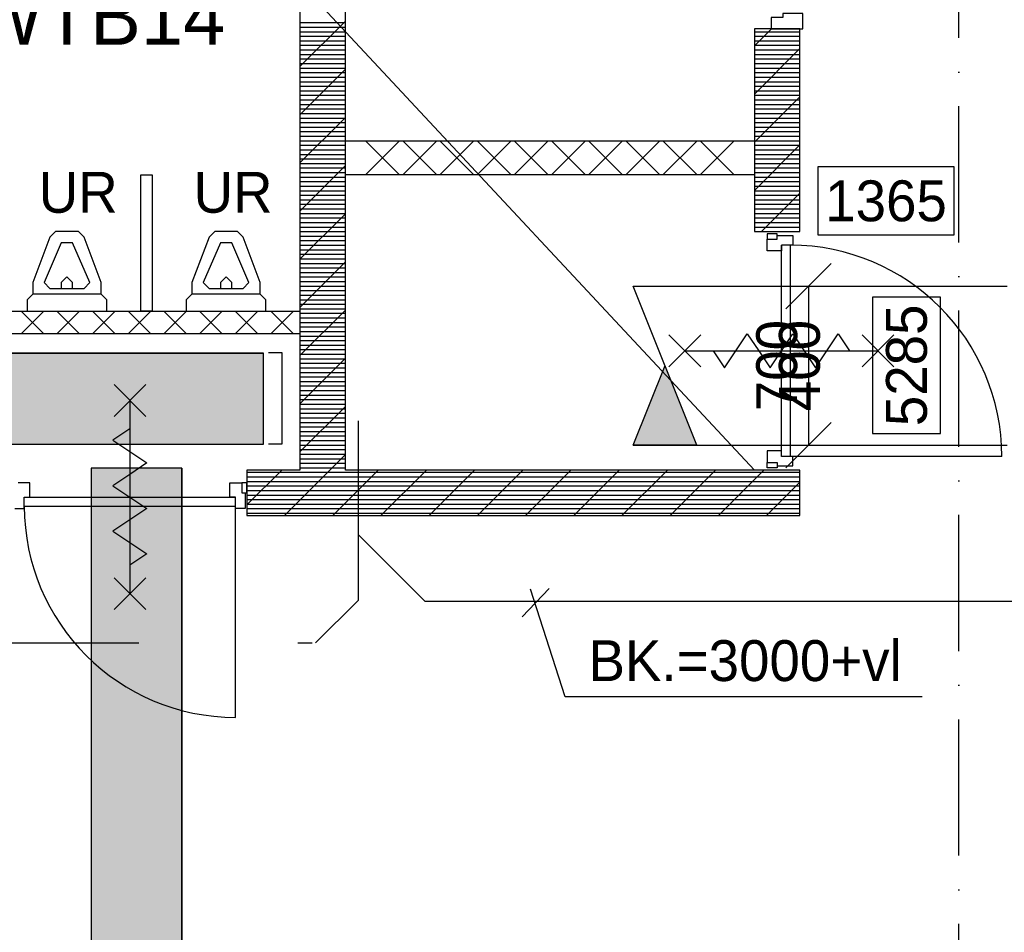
# Model space of a CAD drawing. Extents: x -1448 to 118900, y -195097 to 442500.
# Tile 95 of 103: x 69532 to 73865, y 406187 to 410206. Entities that reach past the tile are written whole.
import ezdxf
from ezdxf.enums import TextEntityAlignment as Align

# ---------------------------------------------------------------- set-up
doc = ezdxf.new("R2010")
doc.units = 0
doc.header["$LTSCALE"] = 100
doc.linetypes.add('2322122', pattern=[47, 40, -7])
doc.linetypes.add('DASHDOT', pattern=[9, 6, -1.5, 0, -1.5])
doc.layers.get('0').update_dxf_attribs({"linetype": 'CONTINUOUS'})
for name, color, linetype in [('AL$7----_STRAMIEN', 1, 'DASHDOT'), ('AL28----_KONSTRUKTIE', 3, 'CONTINUOUS'), ('AL74----_INRSANITAIR', 7, 'CONTINUOUS'), ('ALL-----_REFLIJNEN', 8, 'CONTINUOUS'), ('BOUW', 8, 'CONTINUOUS'), ('KABELGOOT1', 8, 'CONTINUOUS'), ('WL521---', 4, 'CONTINUOUS'), ('WL570---_TOEVOER', 3, 'CONTINUOUS'), ('WM521---', 1, 'CONTINUOUS'), ('WM570---', 1, 'CONTINUOUS')]:
    doc.layers.add(name, color=color, linetype=linetype)
doc.styles.add('BURO-018', font='BUROFONT.shx', dxfattribs={"height": 180})
doc.styles.add('BURO-025', font='BUROFONT.shx', dxfattribs={"height": 250})

# ---------------------------------------------------------------- blocks, each defined once
blk = doc.blocks.new('EH100003')
blk.add_lwpolyline([(-1, -0.5), (0, -0.5), (0, 0.5), (-1, 0.5)])
blk = doc.blocks.new('EH100000')
at = {"linetype": 'BYBLOCK'}
for p, q in [((1, 0.5), (0, 0.5)), ((1, 0.5, 1), (0, 0.5, 1)), ((0, -0.5, 1), (1, -0.5, 1)), ((1, -0.5), (0, -0.5))]:
    blk.add_line(p, q, dxfattribs=at)
at = {"linetype": 'BYBLOCK', "invisible_edges": 15}
for points in [[(1, -0.5), (0, -0.5), (0, 0.5), (1, 0.5)], [(0, 0.5), (1, 0.5), (1, 0.5, 1), (0, 0.5, 1)], [(0, -0.5, 1), (1, -0.5, 1), (1, -0.5), (0, -0.5)]]:
    blk.add_3dface(points, dxfattribs=at)
blk = doc.blocks.new('EH100005')
blk.add_lwpolyline([(-1, -0.5), (0, -0.5), (0, 0.5), (-1, 0.5)])
blk = doc.blocks.new('LU-2D-K-2BC')
at = {"color": 0, "linetype": 'CONTINUOUS'}
for p, q in [((-0.5, 350), (0.5, 350)), ((-0.5, -350), (0.5, -350))]:
    blk.add_line(p, q, dxfattribs=at)
blk = doc.blocks.new('*U134', base_point=(73985.4, 50282.5))
at = {"layer": 'WM570---', "linetype": 'CONTINUOUS'}
for p, q in [((74085.1, 50732.2), (73885.7, 50532.8)), ((73985.4, 50632.5), (73985.4, 49932.5)), ((74085.1, 50032.2), (73885.7, 49832.8))]:
    blk.add_line(p, q, dxfattribs=at)
at = {"layer": 'WM570---', "linetype": 'CONTINUOUS', "style": 'BURO-018'}
for s, p in [('700', (73935.4, 50282.5)), ('400', (74035.4, 50282.5))]:
    blk.add_text(s, height=180, rotation=90, dxfattribs=at).set_placement(p, align=Align.CENTER)
blk = doc.blocks.new('LU-ORND')
at = {"color": 0, "linetype": 'CONTINUOUS'}
for p, q in [((-3, 1.5), (-3, -1.5)), ((3, 1.5), (-3, 1.5)), ((3, -1.5), (3, 1.5)), ((-3, -1.5), (3, -1.5))]:
    blk.add_line(p, q, dxfattribs=at)
blk = doc.blocks.new('LU-2-KB')
at = {"color": 0, "linetype": 'CONTINUOUS'}
for p, q in [((-0.4, 0.5), (0, -0.5)), ((-0.4, 0.5), (0, 0.5)), ((0, 0.5), (-0.2, 0))]:
    blk.add_line(p, q, dxfattribs=at)
blk.add_solid([(-0.4, 0.5), (0, 0.5), (-0.2, 0)], dxfattribs=at)

msp = doc.modelspace()

# ---------------------------------------------------------------- hatches: boundary and pattern name
at = {"layer": 'KABELGOOT1'}
h = msp.add_hatch(dxfattribs=at)
h.set_pattern_fill('DOTS', color=256, scale=20, style=0)
h.set_pattern_definition([(0, (0, 558400.235), (15.875, 31.75), [0, -31.75])])
h.paths.add_polyline_path([(70605.1, 408737.3), (69002.4, 408737.3), (69002.4, 408337.3), (70605.1, 408337.3)])
h.paths.add_polyline_path([(70246.1, 408231.3), (69846.1, 408231.3), (69846.1, 405485.2), (70246.1, 405485.2)])

# ---------------------------------------------------------------- linework, layer by layer
at = {"layer": 'AL$7----_STRAMIEN', "color": 1}
msp.add_line((73665.4, 402024.4), (73665.4, 439905.7), dxfattribs=at)
at = {"layer": 'AL28----_KONSTRUKTIE', "color": 8}
for p, q in [((70765.4, 411822.7), (70765.4, 408222.7)), ((70965.4, 408222.7), (70965.4, 411829.8))]:
    msp.add_line(p, q, dxfattribs=at)
at = {"layer": 'AL74----_INRSANITAIR', "color": 8}
msp.add_line((70065.4, 409522.7), (70115.4, 409522.7), dxfattribs=at)
at = {"layer": 'ALL-----_REFLIJNEN', "color": 8, "linetype": 'CONTINUOUS'}
for p, q in [((70965.4, 410199.6), (70765.4, 409999.6)), ((70765.4, 410192.7), (70965.4, 410192.7)), ((70765.4, 410172.7), (70965.4, 410172.7)), ((70765.4, 410152.7), (70965.4, 410152.7)), ((70765.4, 410132.7), (70965.4, 410132.7)), ((72840.7, 410165.7), (72765.4, 410090.4)), ((72965.4, 410165.7), (72765.4, 410165.7)), ((72765.4, 410165.7), (72765.4, 409272.7)), ((72765.4, 410152.7), (72965.4, 410152.7)), ((72765.4, 410132.7), (72965.4, 410132.7)), ((72965.4, 409272.7), (72965.4, 410165.7)), ((70765.4, 410112.7), (70965.4, 410112.7)), ((70765.4, 410092.7), (70965.4, 410092.7)), ((72765.4, 410112.7), (72965.4, 410112.7)), ((72765.4, 410092.7), (72965.4, 410092.7)), ((70765.4, 410072.7), (70965.4, 410072.7)), ((70765.4, 410052.7), (70965.4, 410052.7)), ((72965.4, 410078.3), (72765.4, 409878.3)), ((72765.4, 410072.7), (72965.4, 410072.7)), ((72765.4, 410052.7), (72965.4, 410052.7)), ((70765.4, 410032.7), (70965.4, 410032.7)), ((70765.4, 410012.7), (70965.4, 410012.7)), ((72765.4, 410032.7), (72965.4, 410032.7)), ((72765.4, 410012.7), (72965.4, 410012.7)), ((70765.4, 409992.7), (70965.4, 409992.7)), ((70965.4, 409987.4), (70765.4, 409787.4)), ((70765.4, 409972.7), (70965.4, 409972.7)), ((72765.4, 409992.7), (72965.4, 409992.7)), ((72765.4, 409972.7), (72965.4, 409972.7)), ((70765.4, 409952.7), (70965.4, 409952.7)), ((70765.4, 409932.7), (70965.4, 409932.7)), ((70765.4, 409912.7), (70965.4, 409912.7)), ((72765.4, 409952.7), (72965.4, 409952.7)), ((72765.4, 409932.7), (72965.4, 409932.7)), ((72765.4, 409912.7), (72965.4, 409912.7)), ((70765.4, 409892.7), (70965.4, 409892.7)), ((70765.4, 409872.7), (70965.4, 409872.7)), ((72765.4, 409892.7), (72965.4, 409892.7)), ((72765.4, 409872.7), (72965.4, 409872.7)), ((70765.4, 409852.7), (70965.4, 409852.7)), ((70765.4, 409832.7), (70965.4, 409832.7)), ((72965.4, 409866.1), (72765.4, 409666.1)), ((72765.4, 409852.7), (72965.4, 409852.7)), ((72765.4, 409832.7), (72965.4, 409832.7)), ((70765.4, 409812.7), (70965.4, 409812.7)), ((70765.4, 409792.7), (70965.4, 409792.7)), ((72765.4, 409812.7), (72965.4, 409812.7)), ((72765.4, 409792.7), (72965.4, 409792.7)), ((70965.4, 409775.3), (70765.4, 409575.3)), ((70765.4, 409772.7), (70965.4, 409772.7)), ((70765.4, 409752.7), (70965.4, 409752.7)), ((72765.4, 409772.7), (72965.4, 409772.7)), ((72765.4, 409752.7), (72965.4, 409752.7)), ((70765.4, 409732.7), (70965.4, 409732.7)), ((70765.4, 409712.7), (70965.4, 409712.7)), ((72765.4, 409732.7), (72965.4, 409732.7)), ((72765.4, 409712.7), (72965.4, 409712.7)), ((70765.4, 409692.7), (70965.4, 409692.7)), ((70765.4, 409672.7), (70965.4, 409672.7)), ((70765.4, 409652.7), (70965.4, 409652.7)), ((70965.4, 409672.7), (72765.4, 409672.7)), ((70965.4, 409522.7), (70965.4, 409672.7)), ((71204, 409672.7), (71054, 409522.7)), ((71054, 409672.7), (71204, 409522.7)), ((71367.7, 409672.7), (71217.7, 409522.7)), ((71217.7, 409672.7), (71367.7, 409522.7)), ((71531.3, 409672.7), (71381.3, 409522.7)), ((71381.3, 409672.7), (71531.3, 409522.7)), ((71694.9, 409672.7), (71544.9, 409522.7)), ((71544.9, 409672.7), (71694.9, 409522.7)), ((71858.6, 409672.7), (71708.6, 409522.7)), ((71708.6, 409672.7), (71858.6, 409522.7)), ((72022.2, 409672.7), (71872.2, 409522.7)), ((71872.2, 409672.7), (72022.2, 409522.7)), ((72185.8, 409672.7), (72035.8, 409522.7)), ((72035.8, 409672.7), (72185.8, 409522.7)), ((72349.5, 409672.7), (72199.5, 409522.7)), ((72199.5, 409672.7), (72349.5, 409522.7)), ((72513.1, 409672.7), (72363.1, 409522.7)), ((72363.1, 409672.7), (72513.1, 409522.7)), ((72676.8, 409672.7), (72526.8, 409522.7)), ((72526.8, 409672.7), (72676.8, 409522.7)), ((72765.4, 409692.7), (72965.4, 409692.7)), ((72765.4, 409672.7), (72965.4, 409672.7)), ((72765.4, 409672.7), (72765.4, 409522.7)), ((72965.4, 409654), (72765.4, 409454)), ((72765.4, 409652.7), (72965.4, 409652.7)), ((70765.4, 409632.7), (70965.4, 409632.7)), ((70765.4, 409612.7), (70965.4, 409612.7)), ((72765.4, 409632.7), (72965.4, 409632.7)), ((72765.4, 409612.7), (72965.4, 409612.7)), ((70765.4, 409592.7), (70965.4, 409592.7)), ((70765.4, 409572.7), (70965.4, 409572.7)), ((72765.4, 409592.7), (72965.4, 409592.7)), ((72765.4, 409572.7), (72965.4, 409572.7)), ((70065.4, 408922.7), (70065.4, 409522.7)), ((70065.4, 409522.7), (70115.4, 409522.7)), ((70115.4, 409522.7), (70115.4, 408922.7)), ((70965.4, 409563.2), (70765.4, 409363.2)), ((70765.4, 409552.7), (70965.4, 409552.7)), ((70765.4, 409532.7), (70965.4, 409532.7)), ((72765.4, 409522.7), (70965.4, 409522.7)), ((72765.4, 409552.7), (72965.4, 409552.7)), ((72765.4, 409532.7), (72965.4, 409532.7)), ((70765.4, 409512.7), (70965.4, 409512.7)), ((70765.4, 409492.7), (70965.4, 409492.7)), ((72765.4, 409512.7), (72965.4, 409512.7)), ((72765.4, 409492.7), (72965.4, 409492.7)), ((70765.4, 409472.7), (70965.4, 409472.7)), ((70765.4, 409452.7), (70965.4, 409452.7)), ((72765.4, 409472.7), (72965.4, 409472.7)), ((72765.4, 409452.7), (72965.4, 409452.7)), ((72965.4, 409441.9), (72796.3, 409272.7)), ((70765.4, 409432.7), (70965.4, 409432.7)), ((70765.4, 409412.7), (70965.4, 409412.7)), ((70765.4, 409392.7), (70965.4, 409392.7)), ((72765.4, 409432.7), (72965.4, 409432.7)), ((72765.4, 409412.7), (72965.4, 409412.7)), ((72765.4, 409392.7), (72965.4, 409392.7)), ((70765.4, 409372.7), (70965.4, 409372.7)), ((70765.4, 409352.7), (70965.4, 409352.7)), ((70965.4, 409351.1), (70765.4, 409151.1)), ((72765.4, 409372.7), (72965.4, 409372.7)), ((72765.4, 409352.7), (72965.4, 409352.7)), ((70765.4, 409332.7), (70965.4, 409332.7)), ((70765.4, 409312.7), (70965.4, 409312.7)), ((72765.4, 409332.7), (72965.4, 409332.7)), ((72765.4, 409312.7), (72965.4, 409312.7)), ((69690.4, 409272.7), (69665.4, 409247.7)), ((69790.4, 409272.7), (69690.4, 409272.7)), ((69690.4, 409272.7), (69690.4, 409272.7)), ((69815.4, 409247.7), (69790.4, 409272.7)), ((70390.4, 409272.7), (70365.4, 409247.7)), ((70490.4, 409272.7), (70390.4, 409272.7)), ((70390.4, 409272.7), (70390.4, 409272.7)), ((70515.4, 409247.7), (70490.4, 409272.7)), ((70765.4, 409292.7), (70965.4, 409292.7)), ((70765.4, 409272.7), (70965.4, 409272.7)), ((72765.4, 409292.7), (72965.4, 409292.7)), ((72765.4, 409272.7), (72965.4, 409272.7)), ((72865.4, 409262.7), (72821.4, 409262.7)), ((72821.4, 409262.7), (72821.4, 409239.7)), ((72865.4, 409239.7), (72865.4, 409262.7)), ((69665.4, 409247.7), (69590.4, 409047.7)), ((69715.4, 409222.7), (69640.4, 409047.7)), ((69765.4, 409222.7), (69715.4, 409222.7)), ((69840.4, 409047.7), (69765.4, 409222.7)), ((69890.4, 409047.7), (69815.4, 409247.7)), ((69815.4, 409247.7), (69815.4, 409247.7)), ((70365.4, 409247.7), (70290.4, 409047.7)), ((70415.4, 409222.7), (70340.4, 409047.7)), ((70465.4, 409222.7), (70415.4, 409222.7)), ((70540.4, 409047.7), (70465.4, 409222.7)), ((70590.4, 409047.7), (70515.4, 409247.7)), ((70515.4, 409247.7), (70515.4, 409247.7)), ((70765.4, 409252.7), (70965.4, 409252.7)), ((70765.4, 409232.7), (70965.4, 409232.7)), ((72821.4, 409187.7), (72821.4, 409239.7)), ((72821.4, 409239.7), (72865.4, 409239.7)), ((72865.4, 409239.7), (72865.4, 409254.7)), ((72865.4, 409254.7), (72935.4, 409254.7)), ((72935.4, 409254.7), (72935.4, 409212.7)), ((70765.4, 409212.7), (70965.4, 409212.7)), ((70765.4, 409192.7), (70965.4, 409192.7)), ((72884.4, 409187.7), (72821.4, 409187.7)), ((72935.4, 409212.7), (72884.4, 409212.7)), ((72884.4, 409212.7), (72884.4, 409187.7)), ((72884.4, 408282.7), (72884.4, 409212.7)), ((72924.4, 408282.7), (72924.4, 409212.7)), ((70765.4, 409172.7), (70965.4, 409172.7)), ((70765.4, 409152.7), (70965.4, 409152.7)), ((70965.4, 409138.9), (70765.4, 408938.9)), ((70765.4, 409132.7), (70965.4, 409132.7)), ((70765.4, 409112.7), (70965.4, 409112.7)), ((70765.4, 409092.7), (70965.4, 409092.7)), ((69590.4, 409047.7), (69590.4, 408997.7)), ((69640.4, 409047.7), (69665.4, 409022.7)), ((69740.4, 409072.7), (69715.4, 409047.7)), ((69715.4, 409047.7), (69715.4, 409022.7)), ((69765.4, 409047.7), (69740.4, 409072.7)), ((69765.4, 409022.7), (69765.4, 409047.7)), ((69815.4, 409022.7), (69840.4, 409047.7)), ((69840.4, 409047.7), (69840.4, 409047.7)), ((69890.4, 408997.7), (69890.4, 409047.7)), ((70290.4, 409047.7), (70290.4, 408997.7)), ((70340.4, 409047.7), (70365.4, 409022.7)), ((70440.4, 409072.7), (70415.4, 409047.7)), ((70415.4, 409047.7), (70415.4, 409022.7)), ((70465.4, 409047.7), (70440.4, 409072.7)), ((70465.4, 409022.7), (70465.4, 409047.7)), ((70515.4, 409022.7), (70540.4, 409047.7)), ((70540.4, 409047.7), (70540.4, 409047.7)), ((70590.4, 408997.7), (70590.4, 409047.7)), ((70765.4, 409072.7), (70965.4, 409072.7)), ((70765.4, 409052.7), (70965.4, 409052.7)), ((69665.4, 409022.7), (69815.4, 409022.7)), ((70365.4, 409022.7), (70515.4, 409022.7)), ((70765.4, 409032.7), (70965.4, 409032.7)), ((70765.4, 409012.7), (70965.4, 409012.7)), ((69590.4, 408997.7), (69565.4, 408972.7)), ((69565.4, 408972.7), (69565.4, 408922.7)), ((69890.4, 408997.7), (69590.4, 408997.7)), ((69915.4, 408972.7), (69890.4, 408997.7)), ((69890.4, 408997.7), (69890.4, 408997.7)), ((69915.4, 408922.7), (69915.4, 408972.7)), ((70290.4, 408997.7), (70265.4, 408972.7)), ((70265.4, 408972.7), (70265.4, 408922.7)), ((70590.4, 408997.7), (70290.4, 408997.7)), ((70615.4, 408972.7), (70590.4, 408997.7)), ((70590.4, 408997.7), (70590.4, 408997.7)), ((70615.4, 408922.7), (70615.4, 408972.7)), ((70765.4, 408992.7), (70965.4, 408992.7)), ((70765.4, 408972.7), (70965.4, 408972.7)), ((68702.4, 408922.7), (70765.4, 408922.7)), ((69639.2, 408922.7), (69539.2, 408822.7)), ((69539.2, 408922.7), (69639.2, 408822.7)), ((69565.4, 408922.7), (69915.4, 408922.7)), ((69796, 408922.7), (69696, 408822.7)), ((69696, 408922.7), (69796, 408822.7)), ((69952.8, 408922.7), (69852.8, 408822.7)), ((69852.8, 408922.7), (69952.8, 408822.7)), ((70109.7, 408922.7), (70009.7, 408822.7)), ((70009.7, 408922.7), (70109.7, 408822.7)), ((70115.4, 408922.7), (70065.4, 408922.7)), ((70266.5, 408922.7), (70166.5, 408822.7)), ((70166.5, 408922.7), (70266.5, 408822.7)), ((70265.4, 408922.7), (70615.4, 408922.7)), ((70423.3, 408922.7), (70323.3, 408822.7)), ((70323.3, 408922.7), (70423.3, 408822.7)), ((70580.1, 408922.7), (70480.1, 408822.7)), ((70480.1, 408922.7), (70580.1, 408822.7)), ((70737, 408922.7), (70637, 408822.7)), ((70637, 408922.7), (70737, 408822.7)), ((70765.4, 408952.7), (70965.4, 408952.7)), ((70765.4, 408932.7), (70965.4, 408932.7)), ((70965.4, 408926.8), (70765.4, 408726.8)), ((70765.4, 408922.7), (70765.4, 408822.7)), ((70765.4, 408912.7), (70965.4, 408912.7)), ((70765.4, 408892.7), (70965.4, 408892.7)), ((70765.4, 408872.7), (70965.4, 408872.7)), ((70765.4, 408852.7), (70965.4, 408852.7)), ((70765.4, 408832.7), (70965.4, 408832.7)), ((70765.4, 408822.7), (68802.4, 408822.7)), ((70765.4, 408812.7), (70965.4, 408812.7)), ((70765.4, 408792.7), (70965.4, 408792.7)), ((70765.4, 408772.7), (70965.4, 408772.7)), ((70765.4, 408752.7), (70965.4, 408752.7)), ((70765.4, 408732.7), (70965.4, 408732.7)), ((70965.4, 408714.7), (70765.4, 408514.7)), ((70765.4, 408712.7), (70965.4, 408712.7)), ((70765.4, 408692.7), (70965.4, 408692.7)), ((70765.4, 408672.7), (70965.4, 408672.7)), ((70765.4, 408652.7), (70965.4, 408652.7)), ((70765.4, 408632.7), (70965.4, 408632.7)), ((70765.4, 408612.7), (70965.4, 408612.7)), ((70765.4, 408592.7), (70965.4, 408592.7)), ((70765.4, 408572.7), (70965.4, 408572.7)), ((70765.4, 408552.7), (70965.4, 408552.7)), ((70765.4, 408532.7), (70965.4, 408532.7)), ((70765.4, 408512.7), (70965.4, 408512.7)), ((70965.4, 408502.5), (70765.4, 408302.5)), ((70765.4, 408492.7), (70965.4, 408492.7)), ((70765.4, 408472.7), (70965.4, 408472.7)), ((70765.4, 408452.7), (70965.4, 408452.7)), ((70765.4, 408432.7), (70965.4, 408432.7)), ((70765.4, 408412.7), (70965.4, 408412.7)), ((70765.4, 408392.7), (70965.4, 408392.7)), ((70765.4, 408372.7), (70965.4, 408372.7)), ((70765.4, 408352.7), (70965.4, 408352.7)), ((70765.4, 408332.7), (70965.4, 408332.7)), ((70765.4, 408312.7), (70965.4, 408312.7)), ((70965.4, 408290.4), (70697.7, 408022.7)), ((70765.4, 408292.7), (70965.4, 408292.7)), ((70765.4, 408272.7), (70965.4, 408272.7)), ((72884.4, 408307.7), (72821.4, 408307.7)), ((72821.4, 408307.7), (72821.4, 408255.7)), ((72884.4, 408282.7), (72884.4, 408307.7)), ((72935.4, 408282.7), (72884.4, 408282.7)), ((73854.4, 408282.7), (72924.4, 408282.7)), ((72935.4, 408240.7), (72935.4, 408282.7)), ((70685.6, 408222.7), (70532.4, 408069.5)), ((70765.4, 408222.7), (70532.4, 408222.7)), ((70532.4, 408222.7), (70532.4, 408022.7)), ((70765.4, 408252.7), (70965.4, 408252.7)), ((70765.4, 408232.7), (70965.4, 408232.7)), ((71109.9, 408222.7), (70909.9, 408022.7)), ((72965.4, 408222.7), (70965.4, 408222.7)), ((71322, 408222.7), (71122, 408022.7)), ((71534.1, 408222.7), (71334.1, 408022.7)), ((71746.3, 408222.7), (71546.3, 408022.7)), ((71958.4, 408222.7), (71758.4, 408022.7)), ((72170.5, 408222.7), (71970.5, 408022.7)), ((72382.6, 408222.7), (72182.6, 408022.7)), ((72594.8, 408222.7), (72394.8, 408022.7)), ((72806.9, 408222.7), (72606.9, 408022.7)), ((72821.4, 408232.7), (72821.4, 408255.7)), ((72821.4, 408255.7), (72865.4, 408255.7)), ((72865.4, 408232.7), (72821.4, 408232.7)), ((72865.4, 408255.7), (72865.4, 408232.7)), ((72865.4, 408255.7), (72865.4, 408240.7)), ((72865.4, 408240.7), (72935.4, 408240.7)), ((72965.4, 408022.7), (72965.4, 408222.7)), ((70532.4, 408212.7), (72965.4, 408212.7)), ((70532.4, 408192.7), (72965.4, 408192.7)), ((69577.4, 408166.7), (69525.4, 408166.7)), ((69577.4, 408103.7), (69577.4, 408166.7)), ((70457.4, 408103.7), (70457.4, 408166.7)), ((70457.4, 408166.7), (70509.4, 408166.7)), ((70532.4, 408166.7), (70509.4, 408166.7)), ((70509.4, 408166.7), (70509.4, 408122.7)), ((70532.4, 408172.7), (72965.4, 408172.7)), ((70532.4, 408122.7), (70532.4, 408166.7)), ((70532.4, 408152.7), (72965.4, 408152.7)), ((72965.4, 408169.1), (72819, 408022.7)), ((69552.4, 408052.7), (69552.4, 408103.7)), ((69552.4, 408103.7), (69577.4, 408103.7)), ((69552.4, 408103.7), (70482.4, 408103.7)), ((70482.4, 408103.7), (70457.4, 408103.7)), ((70482.4, 408052.7), (70482.4, 408103.7)), ((70509.4, 408122.7), (70532.4, 408122.7)), ((70509.4, 408122.7), (70524.4, 408122.7)), ((70524.4, 408122.7), (70524.4, 408052.7)), ((70532.4, 408132.7), (72965.4, 408132.7)), ((70532.4, 408112.7), (72965.4, 408112.7)), ((70532.4, 408092.7), (72965.4, 408092.7)), ((69510.4, 408052.7), (69552.4, 408052.7)), ((69552.4, 408063.7), (70482.4, 408063.7)), ((70482.4, 407133.7), (70482.4, 408063.7)), ((70524.4, 408052.7), (70482.4, 408052.7)), ((70532.4, 408072.7), (72965.4, 408072.7)), ((70532.4, 408052.7), (72965.4, 408052.7)), ((70532.4, 408032.7), (72965.4, 408032.7)), ((70532.4, 408022.7), (70965.4, 408022.7)), ((70965.4, 408022.7), (72965.4, 408022.7)), ((72965.4, 408022.7), (72965.4, 408022.7)), ((72965.4, 408022.7), (72965.4, 408022.7))]:
    msp.add_line(p, q, dxfattribs=at)
msp.add_lwpolyline([(72890.9, 410232.7), (72890.9, 410215.7), (72839.9, 410215.7), (72839.9, 410165.7), (72978.9, 410165.7), (72978.9, 410232.7)], close=True, dxfattribs=at)
for points in [[(72389.4, 408677.7), (72529.4, 408817.7)], [(72389.4, 408817.7), (72529.4, 408677.7)], [(72584.4, 408747.7), (72634.4, 408672.7), (72734.4, 408822.7), (72784.4, 408747.7)], [(72784.4, 408747.7), (72834.4, 408672.7), (72934.4, 408822.7), (72984.4, 408747.7)], [(72984.4, 408747.7), (73034.4, 408672.7), (73134.4, 408822.7), (73184.4, 408747.7)], [(73239.4, 408677.7), (73379.4, 408817.7)], [(73239.4, 408817.7), (73379.4, 408677.7)], [(72459.4, 408747.7), (73309.4, 408747.7)], [(69947.4, 408598.7), (70087.4, 408458.7)], [(70087.4, 408598.7), (69947.4, 408458.7)], [(70017.4, 408528.7), (70017.4, 407678.7)], [(70017.4, 408403.7), (69942.4, 408353.7), (70092.4, 408253.7), (70017.4, 408203.7)], [(70017.4, 408203.7), (69942.4, 408153.7), (70092.4, 408053.7), (70017.4, 408003.7)], [(70017.4, 408003.7), (69942.4, 407953.7), (70092.4, 407853.7), (70017.4, 407803.7)], [(69947.4, 407748.7), (70087.4, 407608.7)], [(70087.4, 407748.7), (69947.4, 407608.7)]]:
    msp.add_lwpolyline(points, dxfattribs=at)
for centre, start, end in [((72924.4, 408282.7), 0, 90), ((70482.4, 408063.7), 180, 270)]:
    msp.add_arc(centre, 930, start, end, dxfattribs=at)
at = {"layer": 'WL521---', "linetype": '2322122'}
for p, q in [((71021.3, 408438.6), (71021.3, 407648.4)), ((71021.3, 407939.3), (71314.9, 407645.8)), ((70833.7, 407461.7), (71021.3, 407648.4)), ((71314.9, 407645.8), (74406.6, 407645.8)), ((66056.4, 407461.7), (70820, 407461.7))]:
    msp.add_line(p, q, dxfattribs=at)
at = {"layer": 'WM521---'}
msp.add_line((66565.4, 414872.7), (72765.4, 408222.7), dxfattribs=at)
at = {"layer": 'WM570---'}
msp.add_line((71743.9, 407575.6), (71861.8, 407700.8), dxfattribs=at)
at = {"layer": 'WM570---', "color": 1}
for p, q in [((71933.5, 407223.5), (71780.1, 407698.8)), ((73504, 407223.5), (71933.5, 407223.5))]:
    msp.add_line(p, q, dxfattribs=at)

# ---------------------------------------------------------------- block references
at = {"layer": 'KABELGOOT1', "yscale": 400, "zscale": 60}
for name, p, xscale, rotation in [('EH100000', (70605.1, 408537.3, 2750), 1576.000000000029, 180.0000000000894), ('EH100005', (70605.1, 408537.3, 2750), 60, 8.93685125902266e-11), ('EH100000', (70046.1, 405485.2, 3650), 2746.143575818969, 90), ('EH100005', (70046.1, 408231.3, 3650), 60, 90)]:
    msp.add_blockref(name, p, dxfattribs=dict(at, xscale=xscale, rotation=rotation))
at = {"layer": 'KABELGOOT1', "xscale": 60, "yscale": 400, "zscale": 3650}
msp.add_blockref('EH100003', (70687.4, 408538.3), dxfattribs=at)
at = {"layer": 'WL570---_TOEVOER', "linetype": 'CONTINUOUS', "xscale": 1645.486495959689}
msp.add_blockref('LU-2D-K-2BC', (73055.5, 408682.7), dxfattribs=at)
at = {"layer": 'WL570---_TOEVOER', "linetype": 'CONTINUOUS', "xscale": 700, "yscale": 700, "zscale": 700, "rotation": 180}
msp.add_blockref('LU-2-KB', (72232.7, 408682.7), dxfattribs=at)
at = {"layer": 'WM570---'}
ref = msp.add_blockref('LU-ORND', (73344.9, 409408.1), dxfattribs=dict(at, xscale=100, yscale=100, zscale=100))
ref.add_attrib('LU_TEXT1', '1365', dxfattribs={"layer": '0', "color": 1, "linetype": 'CONTINUOUS', "height": 180, "style": 'BURO-018'}).set_placement((73344.9, 409408.1), align=Align.MIDDLE)
msp.add_blockref('*U134', (73003.7, 408682.7), dxfattribs=at)
ref = msp.add_blockref('LU-ORND', (73434.7, 408683.6), dxfattribs=dict(at, xscale=100, yscale=100, zscale=100, rotation=90))
ref.add_attrib('LU_TEXT1', '5285', dxfattribs={"layer": '0', "color": 1, "linetype": 'CONTINUOUS', "height": 180, "rotation": 90, "style": 'BURO-018'}).set_placement((73434.7, 408683.6), align=Align.MIDDLE)

# ---------------------------------------------------------------- texts
at = {"layer": 'BOUW', "color": 1, "style": 'BURO-018'}
for p in [(69616.1, 409355.5), (70297.5, 409355.5)]:
    msp.add_text('UR', height=180, dxfattribs=at).set_placement(p)
at = {"layer": 'WM521---', "color": 2, "style": 'BURO-025'}
msp.add_text('GROEP ZIE TEK. WTB14', height=250, dxfattribs=at).set_placement((66573.5, 410095.1))
at = {"layer": 'WM570---', "color": 1, "style": 'BURO-018'}
msp.add_text('BK.=3000+vl', height=180, dxfattribs=at).set_placement((72035.5, 407293.5))

doc.saveas('drawing.dxf')
